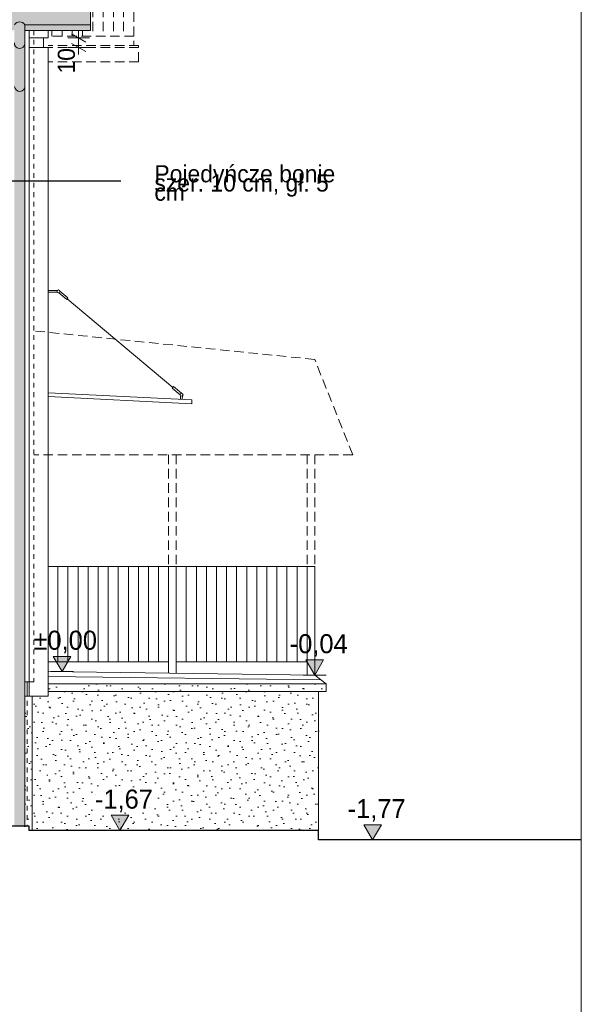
# Model space of a CAD drawing. Extents: x -149893 to 127691, y 5328 to 37028.
# Tile 15 of 88: x -77061 to -71160, y 17418 to 27755. Entities that reach past the tile are written whole.
import ezdxf

# ---------------------------------------------------------------- set-up
doc = ezdxf.new("R2010")
doc.units = 0
doc.header["$MEASUREMENT"] = 0
doc.linetypes.add('Hidden Line', pattern=[100, 50, -50])
doc.linetypes.add('Krawędzie ukryte', pattern=[150, 100, -50])
for name, color, linetype, lineweight, true_color in [('arch izolacje_Nr_Pióra__9', 7, 'Continuous', 13, 0x3dad99), ('Arch kolorystyka_Nr_Pióra__81', 7, 'Continuous', 13, 0x6a6a6a), ('INWENT BALUSTRADY_Nr_Pióra__2', 7, 'Continuous', 13, 0x7f7f7f), ('INWENT STROPY_Nr_Pióra__2', 7, 'Continuous', 13, 0x7f7f7f), ('INWENT.ŚCIANY_Nr_Pióra__2', 7, 'Continuous', 13, 0x7f7f7f)]:
    doc.layers.add(name, color=color, linetype=linetype, lineweight=lineweight, true_color=true_color)
for name, color, linetype, lineweight in [('Arch okna_Nr_Pióra__19', 255, 'Continuous', 20), ('Arch opisy_Nr_Pióra__21', 7, 'Continuous', 13), ('ARCH TABELA_Nr_Pióra__21', 7, 'Continuous', 13), ('Arch wymiary_Nr_Pióra__21', 7, 'Continuous', 13), ('Arch wymiary_Nr_Pióra__5', 7, 'Continuous', 13), ('Arch wyposażenie_Nr_Pióra__21', 7, 'Continuous', 13), ('INWENT BALUSTRADY_Nr_Pióra__5', 7, 'Continuous', 13), ('INWENT DACH_Nr_Pióra__21', 7, 'Continuous', 13), ('INWENT ODWODNIENIE_Nr_Pióra__21', 7, 'Continuous', 13), ('INWENT TEREN_Nr_Pióra__1', 7, 'Continuous', 25), ('INWENT.ŚCIANY_Nr_Pióra__1', 7, 'Continuous', 25), ('INWENT.ŚCIANY_Nr_Pióra__5', 7, 'Continuous', 13)]:
    doc.layers.add(name, color=color, linetype=linetype, lineweight=lineweight)
doc.layers.add('Arch wymiary', color=7, linetype='Continuous')
doc.styles.add('GENERATED_STYLE_1', font='txt')
doc.styles.add('GENERATED_STYLE_3', font='txt')
doc.styles.add('GENERATED_STYLE_4', font='txt')
doc.dimstyles.new('GENERATED_STYLE__6', dxfattribs={"dimtxt": 179.999995, "dimasz": 114, "dimexe": 0.18, "dimexo": 0, "dimgap": 0.09, "dimtad": 1, "dimdec": 0, "dimlfac": 0.1, "dimzin": 0, "dimdsep": 46, "dimtxsty": 'GENERATED_STYLE_3', "dimblk": 'ARROWHEAD_2', "dimblk1": 'ARROWHEAD_2', "dimblk2": 'ARROWHEAD_2', "dimcen": 0.09, "dimclrd": 7, "dimclre": 7, "dimclrt": 7, "dimazin": 0, "dimtfac": 1, "dimtdec": 4, "dimtmove": 0, "dimatfit": 3, "dimfxl": 0, "dimtolj": 1, "dimtzin": 0, "dimarcsym": 0})
doc.dimstyles.new('GENERATED_STYLE__8', dxfattribs={"dimtxt": 0.18, "dimasz": 109.44, "dimexe": 0.18, "dimexo": 0.0625, "dimgap": 0.09, "dimtad": 0, "dimtih": 1, "dimtoh": 1, "dimdec": 4, "dimzin": 0, "dimdsep": 46, "dimcen": 0.09, "dimadec": 0, "dimazin": 0, "dimtfac": 1, "dimtdec": 4, "dimtmove": 0, "dimatfit": 3, "dimldrblk": 'ARROWHEAD_11', "dimfxl": 0, "dimtolj": 1, "dimtzin": 0, "dimarcsym": 0})

# ---------------------------------------------------------------- blocks, each defined once
blk = doc.blocks.new('Wymiary_64', base_point=(-76007, 19243))
at = {"layer": 'Arch wymiary_Nr_Pióra__21', "linetype": 'Continuous'}
blk.add_hatch(color=256, dxfattribs=at).paths.add_polyline_path([(-76007, 19243), (-76100, 19403), (-75915, 19403)], flags=0)
for p, q in [((-76007, 19243), (-76100, 19403)), ((-76100, 19403), (-75915, 19403)), ((-75915, 19403), (-76007, 19243)), ((-76007, 19243), (-76127, 19243)), ((-76007, 19243), (-75887, 19243))]:
    blk.add_line(p, q, dxfattribs=at)
at = {"layer": 'Arch wymiary_Nr_Pióra__21', "insert": (-76270, 19435), "char_height": 200, "attachment_point": 7, "style": 'GENERATED_STYLE_1'}
blk.add_mtext('{-1,67}', dxfattribs=at)
blk = doc.blocks.new('Wymiary_65', base_point=(-73352, 19143))
at = {"layer": 'Arch wymiary_Nr_Pióra__21', "linetype": 'Continuous'}
blk.add_hatch(color=256, dxfattribs=at).paths.add_polyline_path([(-73352, 19143), (-73445, 19303), (-73260, 19303)], flags=0)
for p, q in [((-73352, 19143), (-73445, 19303)), ((-73445, 19303), (-73260, 19303)), ((-73260, 19303), (-73352, 19143)), ((-73352, 19143), (-73472, 19143)), ((-73352, 19143), (-73232, 19143))]:
    blk.add_line(p, q, dxfattribs=at)
at = {"layer": 'Arch wymiary_Nr_Pióra__21', "insert": (-73615, 19335), "char_height": 200, "attachment_point": 7, "style": 'GENERATED_STYLE_1'}
blk.add_mtext('{-1,77}', dxfattribs=at)
blk = doc.blocks.new('Wymiary_68', base_point=(-73961, 20874))
at = {"layer": 'Arch wymiary_Nr_Pióra__21', "linetype": 'Continuous'}
blk.add_hatch(color=256, dxfattribs=at).paths.add_polyline_path([(-73961, 20874), (-74054, 21034), (-73868, 21034)], flags=0)
for p, q in [((-73961, 20874), (-74054, 21034)), ((-74054, 21034), (-73868, 21034)), ((-73868, 21034), (-73961, 20874)), ((-73961, 20874), (-74081, 20874)), ((-73961, 20874), (-73841, 20874))]:
    blk.add_line(p, q, dxfattribs=at)
at = {"layer": 'Arch wymiary_Nr_Pióra__21', "insert": (-74224, 21066), "char_height": 200, "attachment_point": 7, "style": 'GENERATED_STYLE_1'}
blk.add_mtext('{-0,04}', dxfattribs=at)
blk = doc.blocks.new('Wymiary_69', base_point=(-76615, 20911))
at = {"layer": 'Arch wymiary_Nr_Pióra__21', "linetype": 'Continuous'}
blk.add_hatch(color=256, dxfattribs=at).paths.add_polyline_path([(-76615, 20911), (-76708, 21071), (-76522, 21071)], flags=0)
for p, q in [((-76615, 20911), (-76708, 21071)), ((-76708, 21071), (-76522, 21071)), ((-76522, 21071), (-76615, 20911)), ((-76615, 20911), (-76735, 20911)), ((-76615, 20911), (-76495, 20911))]:
    blk.add_line(p, q, dxfattribs=at)
at = {"layer": 'Arch wymiary_Nr_Pióra__21', "insert": (-76916, 21103), "char_height": 200, "attachment_point": 7, "style": 'GENERATED_STYLE_1'}
blk.add_mtext('{±0,00}', dxfattribs=at)
blk = doc.blocks.new('*D426')
at = {"layer": 'Arch wymiary_Nr_Pióra__5', "linetype": 'Continuous'}
for p, q in [((-76367, 27520), (-76517, 27606)), ((-76442, 27563), (-76442, 27636)), ((-76329, 27563), (-76554, 27563)), ((-76517, 27506), (-76367, 27420)), ((-76442, 27463), (-76442, 27563)), ((-76329, 27463), (-76554, 27463)), ((-76442, 27389), (-76442, 27463))]:
    blk.add_line(p, q, dxfattribs=at)
at = {"layer": 'Arch wymiary_Nr_Pióra__5', "insert": (-76478, 27189), "char_height": 180, "attachment_point": 7, "rotation": 90, "style": 'GENERATED_STYLE_3'}
blk.add_mtext('{10}', dxfattribs=at)
blk = doc.blocks.new('ARROWHEAD_2')
at = {"color": 0, "linetype": 'Continuous', "lineweight": 0}
for p, q in [((0, 0), (-1, 0)), ((-0.378, -0.655), (0.378, 0.655))]:
    blk.add_line(p, q, dxfattribs=at)
blk = doc.blocks.new('ARROWHEAD_11')
at = {"color": 0, "linetype": 'Continuous', "lineweight": 0}
blk.add_line((0, 0), (-1, 0), dxfattribs=at)
at = {"color": 0, "linetype": 'Continuous', "lineweight": 0, "const_width": 0.25, "flags": 128}
blk.add_lwpolyline([(-0.125, 0, 1), (0.125, 0, 1)], format="xyb", close=True, dxfattribs=at)

msp = doc.modelspace()

# ---------------------------------------------------------------- hatches: boundary and pattern name
at = {"layer": 'Arch kolorystyka_Nr_Pióra__81', "linetype": 'Continuous'}
h = msp.add_hatch(color=256, dxfattribs=at)
h.paths.add_polyline_path([(-120405.9, 33202.8), (-120405.9, 27642.9), (-119535.9, 27642.9), (-119535.9, 19539.6), (-119425.9, 19539.6), (-119425.9, 27642.9), (-101695.9, 27642.9), (-101695.9, 19602.8), (-101715.9, 19602.8), (-101715.9, 19542.8, 0.4142136), (-101695.9, 19522.8), (-101695.9, 19359.6), (-101585.9, 19359.6), (-101585.9, 19522.8, 0.4142136), (-101565.9, 19542.8), (-101565.9, 19602.8), (-101585.9, 19602.8), (-101585.9, 27642.9), (-90183.4, 27642.9), (-90183.4, 19192.8), (-90073.4, 19192.8), (-90073.4, 27642.9), (-77115.9, 27642.9), (-77115.9, 19292.8), (-77005.9, 19292.8), (-77005.9, 27642.9), (-76315.9, 27642.9), (-76315.9, 33202.8), (-78565.9, 33202.8), (-78565.9, 33762.8), (-80315.9, 33762.8), (-80315.9, 33202.8), (-80905.9, 33202.8), (-80905.9, 33762.8), (-81545.9, 33762.8), (-81545.9, 33202.8), (-104413, 33202.8), (-104413, 33762.8), (-106715.4, 33762.8), (-106715.4, 33202.8), (-107814.8, 33202.8), (-107814.8, 33762.8), (-111476.4, 33762.8), (-111476.4, 33202.8), (-112589.5, 33202.8), (-112589.5, 33762.8), (-114291.8, 33762.8), (-114291.8, 33202.8), (-115135.1, 33202.8), (-115135.1, 33762.8), (-117437.5, 33762.8), (-117437.5, 33202.8)], flags=0)
h.paths.add_polyline_path([(-118310.9, 29036.9), (-118310.9, 29889.3), (-117230.9, 29889.3), (-117230.9, 29036.9)], flags=0)
h.paths.add_polyline_path([(-113810.9, 29036.9), (-114890.9, 29036.9), (-114890.9, 29889.3), (-113810.9, 29889.3)], flags=0)
h.paths.add_polyline_path([(-113660.9, 29889.3), (-112580.9, 29889.3), (-112580.9, 29036.9), (-113660.9, 29036.9)], flags=0)
h.paths.add_polyline_path([(-110885.9, 29036.9), (-110885.9, 29889.3), (-109805.9, 29889.3), (-109805.9, 29036.9)], flags=0)
h.paths.add_polyline_path([(-108575.9, 29036.9), (-109655.9, 29036.9), (-109655.9, 29889.3), (-108575.9, 29889.3)], flags=0)
h.paths.add_polyline_path([(-106595.9, 29889.3), (-105515.9, 29889.3), (-105515.9, 29036.9), (-106595.9, 29036.9)], flags=0)
h.paths.add_polyline_path([(-105365.9, 29036.9), (-105365.9, 29889.3), (-104285.9, 29889.3), (-104285.9, 29036.9)], flags=0)
h.paths.add_polyline_path([(-101135.9, 29036.9), (-102215.9, 29036.9), (-102215.9, 29889.3), (-101135.9, 29889.3)], flags=0)
h.paths.add_polyline_path([(-96905.9, 29036.9), (-97985.9, 29036.9), (-97985.9, 29889.3), (-96905.9, 29889.3)], flags=0)
h.paths.add_polyline_path([(-96770.9, 29889.3), (-95690.9, 29889.3), (-95690.9, 29036.9), (-96770.9, 29036.9)], flags=0)
h.paths.add_polyline_path([(-95555.9, 29036.9), (-95555.9, 29889.3), (-94475.9, 29889.3), (-94475.9, 29036.9)], flags=0)
h.paths.add_polyline_path([(-90855.9, 29036.9), (-90855.9, 29889.3), (-89775.9, 29889.3), (-89775.9, 29036.9)], flags=0)
h.paths.add_polyline_path([(-86135.9, 29036.9), (-87215.9, 29036.9), (-87215.9, 29889.3), (-86135.9, 29889.3)], flags=0)
h.paths.add_polyline_path([(-83955.9, 29889.3), (-82875.9, 29889.3), (-82875.9, 29036.9), (-83955.9, 29036.9)], flags=0)
at = {"layer": 'Arch okna_Nr_Pióra__19', "linetype": 'Continuous'}
h = msp.add_hatch(dxfattribs=at)
h.set_pattern_fill('Carpet', color=256, style=0, pattern_type=2)
h.set_pattern_definition([(45, (0, 300), (-95.45942, 95.45942), [0, -90, 0, -135]), (110, (300, 300), (126.8585, 46.17272), [0, -66, 0, -114])])
h.paths.add_polyline_path([(-77005.9, 20652.8), (-77005.9, 19242.8), (-73920.9, 19242.8), (-73920.9, 20702.8), (-73840.9, 20702.8), (-73840.9, 20782.8), (-76760.9, 20782.8), (-76760.9, 20702.8), (-76760.9, 20652.8)], flags=0)

# ---------------------------------------------------------------- linework, layer by layer
at = {"layer": 'arch izolacje_Nr_Pióra__9', "linetype": 'Continuous'}
for p, q in [((-76960.9, 20652.8), (-76960.9, 27642.9)), ((-76760.9, 27642.9), (-76760.9, 27562.8)), ((-76960.9, 27562.8), (-76760.9, 27562.8)), ((-76810.9, 27462.8), (-76810.9, 27562.8)), ((-76960.9, 27462.8), (-76760.9, 27462.8)), ((-76760.9, 27462.8), (-76760.9, 20652.8)), ((-76760.9, 20652.8), (-77005.9, 20652.8)), ((-76930.9, 20652.8), (-76930.9, 19242.8))]:
    msp.add_line(p, q, dxfattribs=at)
at = {"layer": 'ARCH TABELA_Nr_Pióra__21', "linetype": 'Continuous'}
msp.add_line((-71159.9, 36977.1), (-71159.9, 7277.1), dxfattribs=at)
at = {"layer": 'Arch wyposażenie_Nr_Pióra__21', "linetype": 'Continuous'}
for p, q in [((-76760.9, 24912.5), (-76663.7, 24912.5)), ((-76760.9, 24892.5), (-76663.7, 24892.5)), ((-76567, 24817.7), (-76650.4, 24887.7)), ((-76554.1, 24833), (-76637.5, 24903)), ((-76554.1, 24833), (-76567, 24817.7)), ((-75451.7, 23894.9), (-76560.6, 24825.4)), ((-75445.3, 23902.6), (-75458.2, 23887.3)), ((-75374.8, 23817.3), (-75458.2, 23887.3)), ((-75361.9, 23832.7), (-75445.3, 23902.6)), ((-75250.4, 23762.3), (-76760.9, 23837.8)), ((-75252.4, 23722.3), (-76760.9, 23797.8)), ((-75372.3, 23768.4), (-75370.4, 23807.1)), ((-75352.3, 23767.4), (-75350.4, 23806.1)), ((-75252.4, 23722.3), (-75250.4, 23762.3))]:
    msp.add_line(p, q, dxfattribs=at)
for centre in [(-76652.5, 24902.5), (-75359.8, 23817.8)]:
    msp.add_circle(centre, 15, dxfattribs=at)
at = {"layer": 'INWENT BALUSTRADY_Nr_Pióra__2', "linetype": 'Krawędzie ukryte'}
for p, q in [((-75860.9, 28582.8), (-75860.9, 27482.8)), ((-76292.2, 28482.8), (-76292.2, 27582.8)), ((-76184.4, 28482.8), (-76184.4, 27582.8)), ((-76076.6, 28482.8), (-76076.6, 27582.8)), ((-75968.8, 28482.8), (-75968.8, 27582.8)), ((-76723.5, 27642.9), (-76723.5, 27582.8)), ((-76615.7, 27642.9), (-76615.7, 27582.8)), ((-76507.9, 27642.9), (-76507.9, 27582.8)), ((-76400.1, 27642.9), (-76400.1, 27582.8)), ((-75860.9, 27582.8), (-76760.9, 27582.8))]:
    msp.add_line(p, q, dxfattribs=at)
at = {"layer": 'INWENT BALUSTRADY_Nr_Pióra__5', "linetype": 'Continuous'}
for p, q in [((-76760.9, 22012.8), (-75495.9, 22012.8)), ((-76760.9, 22012.8), (-73960.9, 22012.8)), ((-76659.4, 21012.8), (-76659.4, 22012.8)), ((-76553.6, 21012.8), (-76553.6, 22012.8)), ((-76447.9, 21012.8), (-76447.9, 22012.8)), ((-76342.1, 21012.8), (-76342.1, 22012.8)), ((-76236.3, 21012.8), (-76236.3, 22012.8)), ((-76130.5, 21012.8), (-76130.5, 22012.8)), ((-76024.8, 21012.8), (-76024.8, 22012.8)), ((-75919, 21012.8), (-75919, 22012.8)), ((-75813.2, 21012.8), (-75813.2, 22012.8)), ((-75707.5, 21012.8), (-75707.5, 22012.8)), ((-75601.7, 21012.8), (-75601.7, 22012.8)), ((-75495.9, 22012.8), (-75495.9, 20894.4)), ((-75415.9, 22012.8), (-75415.9, 20893.4)), ((-75310.2, 21012.8), (-75310.2, 22012.8)), ((-75204.4, 21012.8), (-75204.4, 22012.8)), ((-75098.6, 21012.8), (-75098.6, 22012.8)), ((-74992.9, 21012.8), (-74992.9, 22012.8)), ((-74887.1, 21012.8), (-74887.1, 22012.8)), ((-74781.3, 21012.8), (-74781.3, 22012.8)), ((-74675.5, 21012.8), (-74675.5, 22012.8)), ((-74569.8, 21012.8), (-74569.8, 22012.8)), ((-74464, 21012.8), (-74464, 22012.8)), ((-74358.2, 21012.8), (-74358.2, 22012.8)), ((-74252.5, 21012.8), (-74252.5, 22012.8)), ((-74146.7, 21012.8), (-74146.7, 22012.8)), ((-74040.9, 22012.8), (-74040.9, 20875.4)), ((-73960.9, 22012.8), (-73960.9, 20874.4)), ((-76760.9, 21012.8), (-75495.9, 21012.8)), ((-75415.9, 21012.8), (-74040.9, 21012.8))]:
    msp.add_line(p, q, dxfattribs=at)
at = {"layer": 'INWENT DACH_Nr_Pióra__21', "linetype": 'Continuous'}
for p, q in [((-76315.9, 33202.8), (-76315.9, 27642.9)), ((-77005.9, 27702.2), (-76315.9, 27702.2)), ((-77005.9, 27642.9), (-76315.9, 27642.9))]:
    msp.add_line(p, q, dxfattribs=at)
at = {"layer": 'INWENT ODWODNIENIE_Nr_Pióra__21', "linetype": 'Continuous'}
msp.add_line((-77005.9, 27702.2), (-77005.9, 19292.8), dxfattribs=at)
for centre, radius, start, end in [((-77060.9, 27666.6), 65.5, 32.87588, 147.12412), ((-77060.9, 27507.4), 55.2, 174.54738, 354.54738), ((-77060.9, 27057.4), 55.2, 185.45262, 5.45262)]:
    msp.add_arc(centre, radius, start, end, dxfattribs=at)
at = {"layer": 'INWENT STROPY_Nr_Pióra__2', "linetype": 'Krawędzie ukryte'}
for p, q in [((-75810.9, 27482.8), (-76760.9, 27482.8)), ((-75810.9, 27462.8), (-76760.9, 27462.8)), ((-75810.9, 27312.8), (-76760.9, 27312.8))]:
    msp.add_line(p, q, dxfattribs=at)
at = {"layer": 'INWENT TEREN_Nr_Pióra__1', "linetype": 'Continuous'}
for p, q in [((-73920.9, 19242.8), (-76965.9, 19242.8)), ((-73920.9, 19142.8), (-73920.9, 19242.8)), ((-71159.9, 19142.8), (-73920.9, 19142.8))]:
    msp.add_line(p, q, dxfattribs=at)
at = {"layer": 'INWENT.ŚCIANY_Nr_Pióra__1', "linetype": 'Continuous'}
for p, q in [((-77235.9, 19292.8), (-76965.9, 19292.8)), ((-76965.9, 19292.8), (-76965.9, 19242.8))]:
    msp.add_line(p, q, dxfattribs=at)
at = {"layer": 'INWENT.ŚCIANY_Nr_Pióra__2', "linetype": 'Krawędzie ukryte'}
for p, q in [((-75810.9, 27312.8), (-75810.9, 27482.8)), ((-73960.9, 24187.8), (-76910.9, 24487.8)), ((-73560.9, 23187.8), (-73960.9, 24187.8)), ((-73560.9, 23187.8), (-76910.9, 23187.8)), ((-75495.9, 23187.8), (-75495.9, 22012.8)), ((-75415.9, 23187.8), (-75415.9, 22012.8)), ((-74040.9, 23187.8), (-74040.9, 22012.8)), ((-73960.9, 23187.8), (-73960.9, 22012.8))]:
    msp.add_line(p, q, dxfattribs=at)
at = {"layer": 'INWENT.ŚCIANY_Nr_Pióra__5', "linetype": 'Hidden Line'}
for p, q in [((-76910.9, 27642.9), (-76910.9, 20802.8)), ((-76980.9, 20802.8), (-76980.9, 19292.8)), ((-76965.9, 19292.8), (-81195.9, 19292.8))]:
    msp.add_line(p, q, dxfattribs=at)
at = {"layer": 'INWENT.ŚCIANY_Nr_Pióra__5', "linetype": 'Continuous'}
for p, q in [((-76760.9, 20910.9), (-73960.9, 20874.4)), ((-76910.9, 20802.8), (-77005.9, 20802.8)), ((-76980.9, 20702.8), (-76980.9, 20782.8)), ((-76760.9, 20860.9), (-73894.3, 20823.5)), ((-73840.9, 20782.8), (-76760.9, 20782.8)), ((-73840.9, 20782.8), (-73960.9, 20874.4)), ((-73840.9, 20782.8), (-73840.9, 20702.8)), ((-73840.9, 20702.8), (-76760.9, 20702.8)), ((-73920.9, 20702.8), (-73920.9, 19242.8))]:
    msp.add_line(p, q, dxfattribs=at)

# ---------------------------------------------------------------- block references
at = {"layer": 'Arch wymiary', "linetype": 'Continuous'}
for name, p in [('Wymiary_69', (-76615.1, 20910.9)), ('Wymiary_68', (-73960.9, 20874.4)), ('Wymiary_64', (-76007.4, 19242.8)), ('Wymiary_65', (-73352.4, 19142.8))]:
    msp.add_blockref(name, p, dxfattribs=at)

# ---------------------------------------------------------------- texts
at = {"layer": 'Arch opisy_Nr_Pióra__21', "linetype": 'Continuous', "insert": (-75645.5, 26039.2), "char_height": 180, "width": 2065.13, "attachment_point": 4, "line_spacing_factor": 0.322723, "style": 'GENERATED_STYLE_4'}
msp.add_mtext('{Pojedyńcze bonie\\Pszer. 10 cm, gł. 5 cm }', dxfattribs=at)

# ---------------------------------------------------------------- dimensions: what is measured, and where the dimension line sits
at = {"layer": 'Arch wymiary', "linetype": 'Continuous'}
dim = msp.add_linear_dim(base=(-76441.8, 27462.8), p1=(-77363.7, 27462.8), p2=(-77363.7, 27562.8), angle=90, dimstyle='GENERATED_STYLE__6', dxfattribs=at)
dim.commit()
dim.dimension.update_dxf_attribs({"geometry": '*D426', "text_midpoint": (-76567.8, 27325.7)})

# ---------------------------------------------------------------- leaders
at = {"layer": 'Arch opisy_Nr_Pióra__21', "linetype": 'Continuous', "annotation_type": 0, "has_hookline": 1, "hookline_direction": 1, "text_width": 1782.9}
msp.add_leader([(-77825.4, 27522.6), (-77825.4, 26063.4), (-75999.7, 26063.4)], dimstyle='GENERATED_STYLE__8', dxfattribs=at)

doc.saveas('drawing.dxf')
